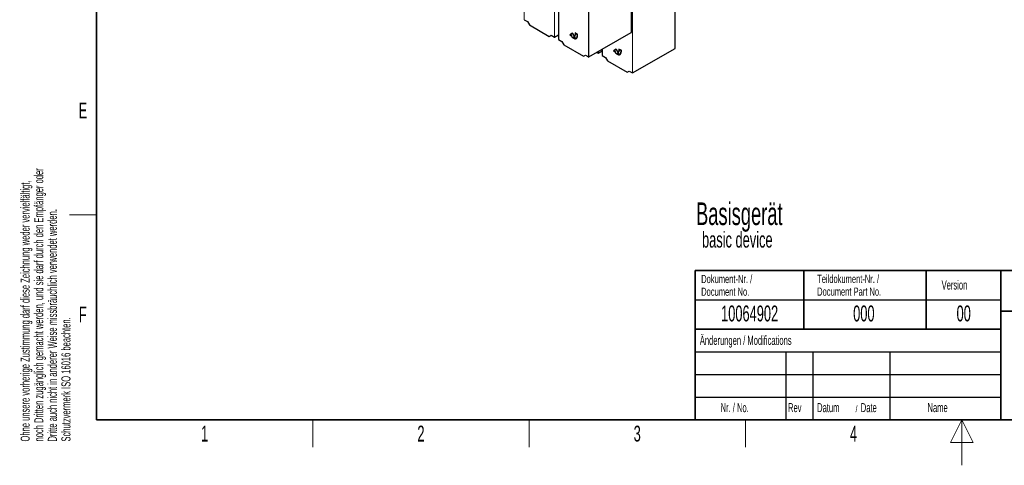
# Paper-space layout 'Blatt2' of a CAD drawing. Header units: millimetres. Extents: x 5 to 418, y 2 to 292.
# Tile 1 of 115: x 9 to 226, y 2 to 100. Entities that reach past the tile are written whole.
import ezdxf

# ---------------------------------------------------------------- set-up
doc = ezdxf.new("R2010")
doc.units = ezdxf.units.MM
doc.layers.add('SLD-0', color=7, linetype='Continuous')
doc.styles.add('SLDTEXTSTYLE0', font='TXT', dxfattribs={"width": 0.605})

psp = doc.layouts.new('Blatt2')

# ---------------------------------------------------------------- linework, layer by layer
at = {"color": 7, "linetype": 'Continuous', "lineweight": 18}
for p, q in [((120.38, 118.18), (120.38, 100.28)), ((127.05, 96.43), (127.05, 114.32)), ((127.1, 114.32), (127.1, 96.43)), ((127.95, 113.8), (127.95, 95.91)), ((134.62, 92.06), (134.62, 109.95)), ((134.67, 109.95), (134.67, 92.06)), ((144.27, 88.53), (144.27, 106.42)), ((144.32, 106.42), (144.32, 88.53)), ((131.12, 96.31), (131.1, 96.29)), ((131.31, 96.2), (131.29, 96.19)), ((131.69, 96.96), (131.66, 96.95)), ((132.12, 96.71), (132.1, 96.7)), ((137.6, 93.75), (137.6, 92.38)), ((136.7, 92.9), (136.7, 93.23)), ((136.75, 93.26), (136.75, 92.9)), ((140.77, 92.78), (140.75, 92.76)), ((140.96, 92.67), (140.94, 92.65)), ((141.34, 93.43), (141.31, 93.42)), ((141.77, 93.18), (141.75, 93.16))]:
    psp.add_line(p, q, dxfattribs=at)
at = {"color": 7, "linetype": 'Continuous', "lineweight": 25}
for p, q in [((127.94, 113.82), (127.94, 95.92)), ((144.06, 97.51), (144.06, 110.67)), ((153.71, 93.98), (153.71, 107.13)), ((120.38, 100.28), (121.1, 99.87)), ((121.1, 99.87), (121.53, 99.12)), ((121.53, 99.12), (125.9, 96.6)), ((125.9, 96.6), (126.33, 96.85)), ((126.33, 96.85), (127.05, 96.43)), ((127.1, 96.43), (127.94, 96.92)), ((127.95, 95.91), (128.67, 95.49)), ((131.08, 97.29), (130.49, 96.95)), ((130.51, 96.96), (130.49, 96.95)), ((130.49, 96.95), (130.81, 96.76)), ((131.08, 97.29), (130.51, 96.96)), ((130.51, 96.96), (130.83, 96.78)), ((130.57, 96.94), (131.08, 97.23)), ((130.84, 96.78), (130.57, 96.94)), ((130.83, 96.78), (130.81, 96.76)), ((131.66, 96.27), (131.08, 97.29)), ((131.1, 97.24), (131.08, 97.23)), ((131.08, 97.23), (131.58, 96.36)), ((131.1, 97.24), (131.6, 96.37)), ((131.29, 96.23), (131.1, 96.34)), ((131.1, 96.29), (131.29, 96.19)), ((131.12, 96.31), (131.31, 96.2)), ((131.58, 96.36), (131.31, 96.51)), ((131.35, 96.4), (131.33, 96.39)), ((131.33, 96.39), (131.37, 96.37)), ((131.37, 96.46), (131.35, 96.45)), ((131.35, 96.45), (131.66, 96.27)), ((131.35, 96.4), (131.36, 96.4)), ((131.37, 96.46), (131.64, 96.31)), ((131.58, 96.72), (131.55, 96.7)), ((131.55, 96.7), (131.58, 96.66)), ((131.58, 96.72), (131.6, 96.68)), ((131.6, 96.37), (131.58, 96.36)), ((132.14, 97.08), (131.66, 97.36)), ((131.66, 97.36), (131.66, 96.95)), ((131.69, 97.34), (131.69, 96.96)), ((131.72, 97.31), (131.7, 97.29)), ((131.7, 96.93), (131.7, 97.29)), ((131.7, 97.29), (132.1, 97.06)), ((131.72, 97.31), (132.12, 97.08)), ((131.86, 96.17), (131.89, 96.18)), ((132.12, 97.08), (132.1, 97.06)), ((132.1, 97.06), (132.1, 96.7)), ((132.12, 97.08), (132.12, 96.71)), ((132.14, 96.68), (132.14, 97.08)), ((134.67, 92.06), (144.04, 97.47)), ((128.67, 95.49), (129.11, 94.75)), ((129.11, 94.75), (133.47, 92.23)), ((137.59, 93.75), (137.59, 92.39)), ((140.73, 93.76), (140.14, 93.42)), ((140.73, 93.76), (140.16, 93.43)), ((140.22, 93.41), (140.73, 93.7)), ((141.31, 92.74), (140.73, 93.76)), ((140.75, 93.71), (140.73, 93.7)), ((140.73, 93.7), (141.23, 92.83)), ((140.75, 93.71), (141.25, 92.84)), ((141.79, 93.55), (141.31, 93.82)), ((141.31, 93.82), (141.31, 93.42)), ((141.34, 93.81), (141.34, 93.43)), ((141.37, 93.78), (141.35, 93.76)), ((141.35, 93.4), (141.35, 93.76)), ((141.35, 93.76), (141.75, 93.53)), ((141.37, 93.78), (141.77, 93.55)), ((141.77, 93.55), (141.75, 93.53)), ((141.75, 93.53), (141.75, 93.16)), ((141.77, 93.55), (141.77, 93.18)), ((141.79, 93.14), (141.79, 93.55)), ((144.32, 88.53), (153.69, 93.93)), ((133.47, 92.23), (133.9, 92.48)), ((133.9, 92.48), (134.62, 92.06)), ((136.41, 93.07), (136.7, 92.9)), ((136.75, 92.9), (137.59, 93.39)), ((137.6, 92.38), (138.32, 91.96)), ((138.32, 91.96), (138.76, 91.21)), ((140.16, 93.43), (140.14, 93.42)), ((140.14, 93.42), (140.46, 93.23)), ((140.16, 93.43), (140.48, 93.24)), ((140.49, 93.25), (140.22, 93.41)), ((140.48, 93.24), (140.46, 93.23)), ((140.94, 92.69), (140.75, 92.8)), ((140.75, 92.76), (140.94, 92.65)), ((140.77, 92.78), (140.96, 92.67)), ((141.23, 92.83), (140.96, 92.98)), ((141, 92.87), (140.98, 92.86)), ((140.98, 92.86), (141.02, 92.84)), ((141.02, 92.93), (141, 92.92)), ((141, 92.92), (141.31, 92.74)), ((141, 92.87), (141.01, 92.87)), ((141.02, 92.93), (141.29, 92.78)), ((141.23, 93.19), (141.2, 93.17)), ((141.2, 93.17), (141.23, 93.13)), ((141.23, 93.19), (141.25, 93.14)), ((141.25, 92.84), (141.23, 92.83)), ((141.51, 92.64), (141.54, 92.65)), ((138.76, 91.21), (143.12, 88.7)), ((143.12, 88.7), (143.55, 88.94)), ((143.55, 88.94), (144.27, 88.53))]:
    psp.add_line(p, q, dxfattribs=at)
for centre, radius, start, end in [((131.45, 96.84), 0.649, 186.8334, 237.1491), ((131.47, 96.85), 0.649, 186.8334, 237.1491), ((131.4, 96.81), 0.563, 182.6055, 237.3945), ((131.6, 96.62), 0.502, 230.7967, 9.214), ((131.62, 96.59), 0.524, 230.7967, 9.214), ((131.77, 96.52), 0.458, 180.6553, 196.5456), ((131.66, 96.69), 0.604, 234.3824, 294.3071), ((131.82, 96.54), 0.483, 184.529, 196.2958), ((131.79, 96.51), 0.451, 187.2404, 198.2668), ((131.4, 96.92), 0.268, 305.698, 5.6204), ((131.42, 96.94), 0.268, 305.698, 5.6204), ((131.41, 96.9), 0.293, 305.698, 5.6204), ((131.58, 96.64), 0.551, 304.0564, 7.2558), ((141.1, 93.31), 0.649, 186.8334, 237.1491), ((141.12, 93.32), 0.649, 186.8334, 237.1491), ((141.05, 93.28), 0.563, 182.6055, 237.3945), ((141.25, 93.08), 0.502, 230.7967, 9.214), ((141.27, 93.06), 0.524, 230.7967, 9.214), ((141.42, 92.99), 0.458, 180.6553, 196.5456), ((141.31, 93.16), 0.604, 234.3824, 294.3071), ((141.47, 93), 0.483, 184.529, 196.2958), ((141.44, 92.98), 0.451, 187.2404, 198.2668), ((141.05, 93.39), 0.268, 305.698, 5.6204), ((141.07, 93.4), 0.268, 305.698, 5.6204), ((141.06, 93.37), 0.293, 305.698, 5.6204), ((141.23, 93.11), 0.551, 304.0564, 7.2558)]:
    psp.add_arc(centre, radius, start, end, dxfattribs=at)
for centre, major_axis, ratio, start_param, end_param in [((127.07, 96.45), (0.0333, 0.0005), 0.587275, 3.917956, 5.471299), ((127.98, 95.92), (0.0333, 0.0005), 0.587275, 3.132557, 3.917956), ((144.04, 97.49), (0.0171, 0.0286), 0.587369, 3.9534, 5.506743), ((153.68, 93.96), (0.0171, 0.0286), 0.587369, 3.9534, 5.506743), ((134.65, 92.07), (0.0333, 0.0005), 0.587275, 3.917956, 5.471299), ((136.72, 92.91), (0.0333, 0.0005), 0.587275, 3.917956, 5.471299), ((137.63, 92.39), (0.0333, 0.0005), 0.587275, 3.132557, 3.917956), ((144.3, 88.54), (0.0333, 0.0005), 0.587275, 3.917956, 5.471299)]:
    psp.add_ellipse(centre, major_axis=major_axis, ratio=ratio, start_param=start_param, end_param=end_param, dxfattribs=at)
at = {"layer": 'SLD-0', "lineweight": 35}
for p, q in [((26, 282.5), (26, 12)), ((158.12, 45), (225.62, 45)), ((158.12, 45), (158.12, 32)), ((182.12, 45), (182.12, 32)), ((209.12, 45), (209.12, 32)), ((225.62, 45), (225.62, 32)), ((225.62, 45), (266.33, 45)), ((225.62, 45), (225.62, 36)), ((225.62, 36), (266.33, 36)), ((225.62, 36), (225.62, 12)), ((158.12, 32), (158.12, 12)), ((158.12, 32), (225.62, 32)), ((225.62, 32), (225.62, 12)), ((26, 12), (408, 12)), ((158.12, 12), (225.62, 12)), ((225.62, 12), (266.33, 12))]:
    psp.add_line(p, q, dxfattribs=at)
at = {"layer": 'SLD-0', "lineweight": 18}
for p, q in [((20, 57.25), (26, 57.25)), ((73.75, 6), (73.75, 12)), ((121.5, 6), (121.5, 12)), ((169.25, 6), (169.25, 12)), ((217, 12), (214.5, 7)), ((217, 2), (217, 12)), ((219.5, 7), (217, 12)), ((214.5, 7), (219.5, 7))]:
    psp.add_line(p, q, dxfattribs=at)
at = {"layer": 'SLD-0'}
for p, q in [((158.12, 38.5), (225.62, 38.5)), ((158.12, 27), (225.62, 27)), ((178.12, 27), (178.12, 12)), ((184.12, 27), (184.12, 12)), ((201.12, 27), (201.12, 12)), ((158.12, 22), (225.62, 22)), ((158.12, 17), (225.62, 17))]:
    psp.add_line(p, q, dxfattribs=at)
at = {"layer": 'SLD-0', "lineweight": 25}
psp.add_line((158.12, 32), (225.62, 32), dxfattribs=at)

# ---------------------------------------------------------------- texts
at = {"layer": 'SLD-0', "char_height": 2, "attachment_point": 1, "rotation": 90, "style": 'SLDTEXTSTYLE0'}
for s, insert in [('noch Dritten zugänglich gemacht werden, und sie darf durch den Empfänger oder', (12.23, 7.24)), ('Ohne unsere vorherige Zustimmung darf diese Zeichnung weder vervielfältigt,', (9.23, 7.24)), ('Dritte auch nicht in anderer Weise missbräuchlich verwendet werden.', (15.23, 7.24)), ('Schutzvermerk ISO 16016 beachten.', (18.23, 7.24))]:
    psp.add_mtext(s, dxfattribs=dict(at, insert=insert))
at = {"layer": 'SLD-0', "style": 'SLDTEXTSTYLE0'}
for s, insert, char_height, attachment_point in [('E', (22.98, 82), 3.5, 2), ('Basisgerät', (158.33, 59.99), 5, 1), ('basic device', (159.65, 53.52), 3.5, 1), ('Dokument-Nr. /', (159.47, 43.99), 1.8, 1), ('Teildokument-Nr. /', (185.07, 44.01), 1.8, 1), ('Version', (212.55, 42.76), 2, 1), ('Document No.', (159.47, 41.19), 1.8, 1), ('Document Part No.', (185.07, 41.21), 1.8, 1), ('F', (22.95, 37), 3.5, 2), ('10064902', (170.16, 37.24), 3.5, 2), ('000', (195.38, 37.24), 3.5, 2), ('00', (217.42, 37.25), 3.5, 2), ('Änderungen / Modifications', (159.17, 30.56), 2, 1), ('Nr. / No.', (163.75, 15.72), 2, 1), ('Rev', (178.64, 15.72), 2, 1), ('Datum', (185.06, 15.72), 2, 1), ('/', (193.55, 15.22), 1.5, 1), ('Date', (194.7, 15.72), 2, 1), ('Name', (209.43, 15.73), 2, 1), ('1', (49.85, 10.74), 3.5, 2), ('2', (97.6, 10.74), 3.5, 2), ('3', (145.35, 10.74), 3.5, 2), ('4', (193.1, 10.74), 3.5, 2)]:
    psp.add_mtext(s, dxfattribs=dict(at, insert=insert, char_height=char_height, attachment_point=attachment_point))

doc.saveas('drawing.dxf')
